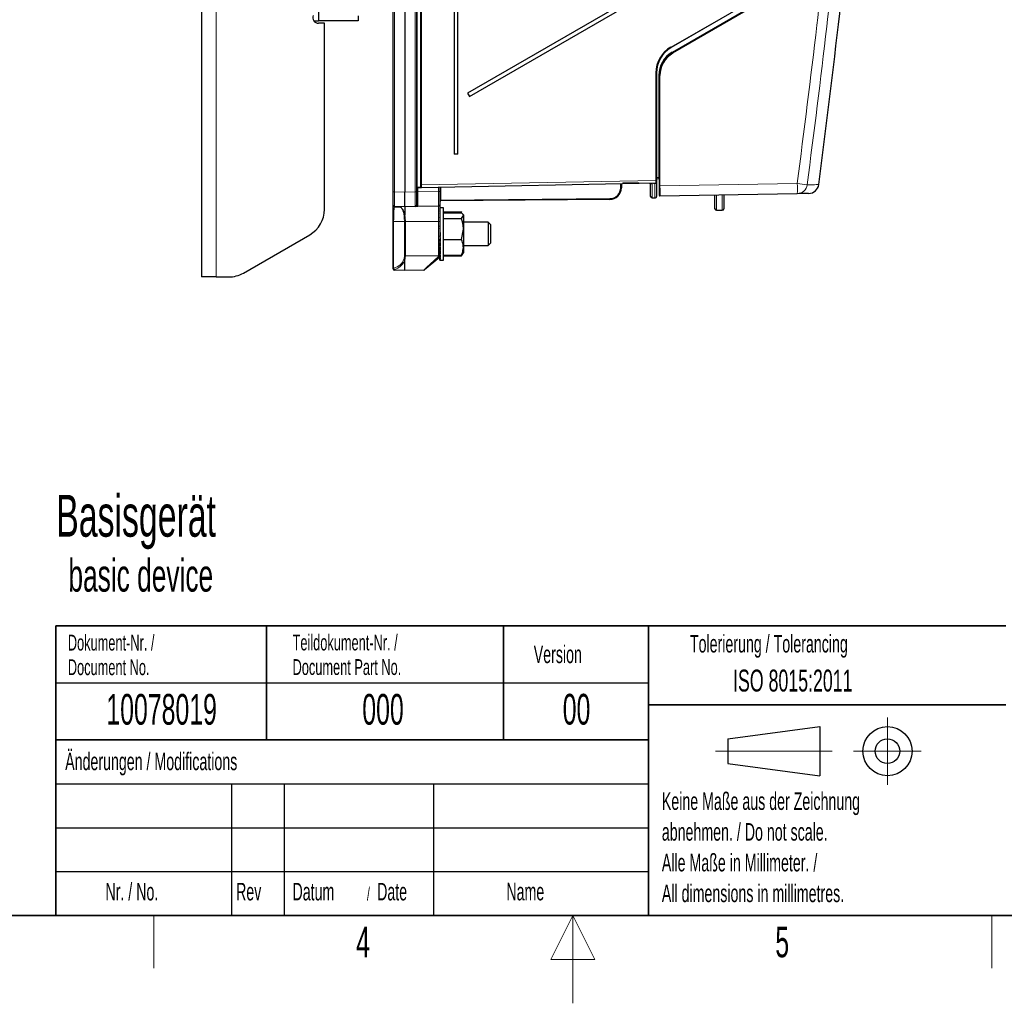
# Model space of a CAD drawing. Header units: millimetres. Extents: x 5 to 418, y 2 to 292.
# Tile 39 of 51: x 154 to 266, y 2 to 114. Entities that reach past the tile are written whole.
import ezdxf

# ---------------------------------------------------------------- set-up
doc = ezdxf.new("R2010")
doc.units = ezdxf.units.MM
doc.layers.add('SLD-0', color=7, linetype='Continuous')
doc.styles.add('SLDTEXTSTYLE0', font='TXT', dxfattribs={"width": 0.605})

msp = doc.modelspace()

# ---------------------------------------------------------------- linework, layer by layer
at = {"color": 7, "linetype": 'Continuous', "lineweight": 25}
for p, q in [((174.695, 259.752), (174.695, 84.752)), ((196.5283, 94.4388), (196.5283, 251.0853)), ((197.8616, 251.0853), (197.8616, 94.4184)), ((199.195, 251.0853), (199.195, 94.4388)), ((199.695, 95.238), (199.695, 250.7511)), ((203.4701, 244.3853), (203.4701, 98.752)), ((203.9109, 98.752), (203.9109, 244.3853)), ((188.0283, 128.4187), (188.0283, 113.9187)), ((233.6536, 122.2305), (205.0108, 105.6936)), ((205.2274, 105.3183), (233.8702, 121.8552)), ((237.5283, 116.2695), (228.195, 110.8809)), ((228.361, 110.2991), (237.6943, 115.6877)), ((192.5283, 114.4856), (192.5283, 113.9187)), ((187.495, 113.9187), (188.0283, 113.9187)), ((192.5283, 113.9187), (188.0283, 113.9187)), ((188.695, 113.652), (188.0283, 113.652)), ((188.695, 92.45), (188.695, 113.652)), ((226.5283, 107.9942), (226.5283, 95.7507)), ((226.8616, 95.1245), (226.8616, 107.7021)), ((205.0108, 105.6936), (205.2274, 105.3183)), ((203.9109, 98.752), (203.4701, 98.752)), ((226.4629, 95.4174), (199.7629, 94.9048)), ((222.5283, 95.3419), (222.5283, 94.9071)), ((226.3587, 95.41), (222.6921, 95.474)), ((226.7961, 95.908), (226.5283, 95.9126)), ((226.5283, 95.7507), (226.5283, 95.4841)), ((226.5283, 95.4841), (226.5283, 93.9123)), ((196.5283, 92.9391), (196.5283, 94.4388)), ((197.8616, 92.752), (197.8616, 94.4184)), ((199.195, 94.4388), (199.195, 92.9391)), ((199.7629, 94.9048), (199.2629, 94.8952)), ((199.695, 94.9827), (199.695, 95.238)), ((199.695, 94.9827), (199.6953, 94.9753)), ((199.7623, 94.9047), (199.7629, 94.9048)), ((201.8616, 94.9451), (201.8616, 94.4854)), ((201.8616, 94.4854), (201.8616, 92.9856)), ((225.8616, 93.9181), (225.8616, 95.2549)), ((226.8616, 94.0247), (226.8616, 95.1245)), ((242.5678, 94.2365), (226.9295, 93.958)), ((244.9985, 95.2718), (244.9996, 95.2718)), ((221.2066, 93.5738), (201.9625, 93.4059)), ((226.0254, 93.7515), (226.3587, 93.7457)), ((233.195, 92.516), (233.195, 94.0696)), ((234.195, 94.0874), (234.195, 92.516)), ((196.5283, 92.9142), (196.5283, 92.9391)), ((196.5283, 91.0853), (196.5283, 92.9142)), ((197.8616, 92.752), (196.6921, 92.7724)), ((196.6921, 92.7468), (196.7034, 92.7468)), ((199.0312, 92.7724), (197.8616, 92.752)), ((197.8616, 92.752), (197.8616, 91.7955)), ((201.6979, 92.819), (199.3587, 92.7781)), ((201.8616, 92.9856), (201.8616, 91.0853)), ((201.8616, 92.6337), (201.8631, 92.6337)), ((201.8616, 92.6337), (201.8616, 92.633)), ((201.8616, 92.633), (201.8617, 92.6214)), ((201.8616, 92.6213), (201.8616, 92.6207)), ((201.8616, 92.6207), (201.9016, 92.6207)), ((201.8616, 92.6207), (201.8624, 92.5059)), ((201.8616, 92.5988), (201.8618, 92.5988)), ((201.8616, 92.5988), (201.8622, 92.5104)), ((201.8616, 92.5955), (201.8619, 92.5574)), ((201.8616, 92.5574), (201.8619, 92.5574)), ((201.8616, 92.5574), (201.8617, 92.5527)), ((201.8616, 92.5526), (201.8619, 92.5091)), ((201.8616, 92.5078), (201.8617, 92.5059)), ((201.8616, 92.5059), (201.9016, 92.5059)), ((201.8616, 92.5059), (201.8632, 92.2815)), ((201.8616, 92.4514), (201.862, 92.4514)), ((201.8616, 92.4514), (201.8628, 92.2924)), ((201.8616, 92.4441), (201.8622, 92.3694)), ((201.8616, 92.3694), (201.8622, 92.3694)), ((201.8616, 92.3694), (201.8617, 92.3612)), ((201.8616, 92.3608), (201.8622, 92.2883)), ((201.8616, 92.2846), (201.8617, 92.2815)), ((201.8616, 92.2815), (201.9016, 92.2815)), ((201.8616, 92.2815), (201.8641, 91.9561)), ((201.8616, 92.1964), (201.8623, 92.1964)), ((201.8616, 92.1964), (201.8634, 91.9763)), ((201.8616, 92.1855), (201.8625, 92.077)), ((201.8616, 92.077), (201.8626, 92.077)), ((201.8616, 92.077), (201.8617, 92.0657)), ((201.8616, 92.0649), (201.8625, 91.9677)), ((201.8814, 92.6353), (201.8697, 92.6353)), ((202.2616, 92.6353), (201.8814, 92.6353)), ((202.2616, 87.5401), (202.2616, 92.6353)), ((202.2616, 92.1539), (204.3348, 92.1539)), ((202.2616, 92.1301), (204.3348, 92.1301)), ((202.2616, 92.0693), (204.3348, 92.0693)), ((204.3536, 92.1182), (204.3348, 92.1539)), ((233.3616, 92.3494), (234.0283, 92.3494)), ((196.5283, 85.7491), (196.5283, 91.0853)), ((201.8616, 91.9603), (201.8617, 91.9561)), ((201.8616, 91.9561), (201.9016, 91.9561)), ((201.8616, 91.9561), (201.8652, 91.5421)), ((201.8616, 91.8436), (201.8626, 91.8436)), ((201.8616, 91.8436), (201.8625, 91.7473)), ((201.8616, 91.8294), (201.8624, 91.7473)), ((201.8635, 91.7473), (201.8616, 91.7473)), ((201.8616, 91.5421), (201.9016, 91.5421)), ((201.8616, 91.5421), (201.8668, 91.0554)), ((201.8616, 91.0853), (201.8616, 87.152)), ((201.8616, 91.0554), (201.9016, 91.0554)), ((201.8616, 91.0554), (201.8676, 90.6377)), ((202.2616, 91.4191), (204.3348, 91.4191)), ((204.3348, 91.4191), (204.5283, 91.7442)), ((204.5283, 91.8187), (204.4743, 91.9123)), ((204.5283, 91.8187), (204.5283, 91.7442)), ((204.5283, 91.7442), (204.5283, 90.2105)), ((207.345, 90.9853), (204.5283, 90.9853)), ((207.6116, 90.7187), (207.345, 90.9853)), ((207.345, 90.9853), (207.345, 89.8663)), ((201.8616, 90.5149), (201.9016, 90.5149)), ((201.8616, 90.5149), (201.8676, 90.258)), ((201.8616, 89.9411), (201.9016, 89.9411)), ((204.3348, 89.0018), (204.5283, 90.2105)), ((204.5283, 90.2105), (204.5283, 88.1183)), ((207.345, 89.8663), (207.345, 88.3187)), ((207.6116, 90.7187), (207.6116, 89.8234)), ((207.6116, 89.8234), (207.6116, 88.5853)), ((179.4685, 85.1986), (187.0283, 89.5633)), ((201.8616, 89.3563), (201.8676, 89.4443)), ((201.8616, 89.3563), (201.9016, 89.3563)), ((201.8616, 88.7828), (201.8676, 89.0416)), ((201.8616, 88.7828), (201.9016, 88.7828)), ((201.8616, 88.2428), (201.8676, 88.6622)), ((201.8676, 89.4443), (201.8956, 89.4443)), ((201.8676, 89.0416), (201.8834, 89.0416)), ((201.8676, 88.6622), (201.8703, 88.6622)), ((202.2616, 89.0018), (204.3348, 89.0018)), ((201.8616, 88.2428), (201.9016, 88.2428)), ((201.8616, 87.7569), (201.8662, 88.1847)), ((201.8616, 87.7569), (201.9016, 87.7569)), ((201.8616, 87.3438), (201.8649, 87.7201)), ((201.8616, 87.5567), (201.8635, 87.5567)), ((201.8616, 87.4746), (201.8624, 87.5567)), ((201.8616, 87.4604), (201.8625, 87.5567)), ((201.8616, 87.348), (201.8635, 87.5567)), ((202.2616, 86.6687), (202.2616, 87.5401)), ((204.5283, 88.3187), (207.345, 88.3187)), ((204.5283, 88.1183), (204.5283, 87.4853)), ((207.345, 88.3187), (207.6116, 88.5853)), ((197.8616, 85.4853), (197.8616, 86.7114)), ((201.8021, 86.9737), (200.1196, 85.5619)), ((201.8616, 87.4746), (201.8618, 87.4746)), ((201.8616, 87.4604), (201.8626, 87.4604)), ((201.8616, 87.348), (201.8617, 87.348)), ((201.8616, 87.3438), (201.9016, 87.3438)), ((201.8616, 87.2392), (201.8625, 87.3363)), ((201.8616, 87.0225), (201.8639, 87.3227)), ((201.8616, 87.0194), (201.8639, 87.3225)), ((201.8616, 87.2392), (201.8633, 87.2392)), ((201.8616, 87.227), (201.8617, 87.2384)), ((201.8616, 87.1186), (201.8625, 87.2315)), ((201.8616, 87.1077), (201.8626, 87.2308)), ((201.8616, 87.227), (201.8625, 87.227)), ((201.8616, 87.152), (201.8616, 87.1014)), ((201.8616, 87.1186), (201.8617, 87.1186)), ((201.8616, 87.1077), (201.8623, 87.1077)), ((201.8616, 87.0225), (201.8617, 87.0225)), ((201.8616, 87.0194), (201.9016, 87.0194)), ((201.8616, 86.9432), (201.8622, 87.0157)), ((201.8616, 86.7962), (201.8631, 87.0092)), ((201.8616, 86.7981), (201.8631, 87.0092)), ((201.8616, 86.9432), (201.8627, 86.9432)), ((201.8616, 86.9346), (201.8617, 86.9429)), ((201.8616, 86.8599), (201.8622, 86.9397)), ((201.8616, 86.8526), (201.8623, 86.9394)), ((201.8616, 86.9346), (201.8622, 86.9346)), ((201.8616, 86.8599), (201.8617, 86.8599)), ((201.8616, 86.8526), (201.862, 86.8526)), ((201.8616, 86.7981), (201.8617, 86.7981)), ((201.8616, 86.7962), (201.9016, 86.7962)), ((201.8616, 86.7514), (201.8619, 86.7949)), ((201.8616, 86.6834), (201.8624, 86.7931)), ((201.8616, 86.6827), (201.8624, 86.793)), ((201.8616, 86.7514), (201.8621, 86.7514)), ((201.8616, 86.7466), (201.8617, 86.7513)), ((201.8616, 86.7085), (201.8619, 86.7504)), ((201.8616, 86.7052), (201.862, 86.7503)), ((201.8616, 86.7466), (201.8619, 86.7466)), ((201.8616, 86.7085), (201.8617, 86.7085)), ((201.8616, 86.7052), (201.8618, 86.7052)), ((201.8616, 86.6827), (201.9016, 86.6827)), ((201.8616, 86.671), (201.8617, 86.6826)), ((201.8616, 86.6703), (201.8616, 86.671)), ((201.8616, 86.671), (201.8733, 86.671)), ((201.8616, 86.6703), (201.8631, 86.6703)), ((201.8697, 86.6687), (201.8814, 86.6687)), ((201.8814, 86.6687), (202.2616, 86.6687)), ((202.2616, 87.2347), (204.3348, 87.2347)), ((202.2616, 87.1739), (204.3348, 87.1739)), ((202.2616, 87.1502), (204.3348, 87.1502)), ((204.4455, 87.4084), (204.3348, 87.2347)), ((204.3348, 87.1739), (204.3601, 87.2744)), ((204.3348, 87.1502), (204.3481, 87.193)), ((204.4206, 87.2988), (204.4743, 87.3918)), ((204.4743, 87.3918), (204.5283, 87.4853)), ((196.5283, 85.6724), (196.5283, 85.7491)), ((197.8616, 85.4853), (196.6921, 85.5058)), ((200.0153, 85.5229), (197.8616, 85.4853)), ((176.3616, 84.752), (174.695, 84.752)), ((176.3616, 84.752), (177.8018, 84.752))]:
    msp.add_line(p, q, dxfattribs=at)
at = {"color": 7, "linetype": 'Continuous', "lineweight": 18}
for p, q in [((176.3616, 259.752), (176.3616, 84.752)), ((196.6921, 251.0853), (196.6921, 94.4388)), ((199.0312, 94.4388), (199.0312, 251.0853)), ((199.6283, 94.9827), (199.6283, 250.752)), ((199.7628, 250.7511), (199.7628, 95.238)), ((199.2616, 120.113), (199.2616, 94.9618)), ((228.1628, 110.9387), (237.4962, 116.3273)), ((228.3226, 110.3502), (237.656, 115.7388)), ((237.7289, 115.63), (228.3955, 110.2414)), ((226.4628, 95.7507), (226.4628, 107.9942)), ((226.4628, 107.9942), (226.5283, 107.9942)), ((226.7938, 107.7021), (226.8616, 107.7021)), ((226.7938, 96.0748), (226.7938, 107.7021)), ((226.8616, 107.7021), (226.9295, 107.7021)), ((226.9295, 107.7021), (226.9295, 95.1245)), ((199.7628, 95.238), (226.4628, 95.7507)), ((226.0254, 95.4149), (226.0254, 93.7515)), ((226.3587, 95.4091), (226.1856, 95.4121)), ((226.3587, 93.7457), (226.3587, 95.4091)), ((226.4628, 95.7507), (226.5283, 95.7507)), ((226.5283, 96.0794), (226.7938, 96.0748)), ((226.7938, 96.0748), (226.8616, 96.0748)), ((226.9295, 95.1245), (242.5678, 95.4029)), ((196.6921, 94.4388), (196.5283, 94.4388)), ((196.6921, 94.4388), (197.8616, 94.4184)), ((197.8616, 94.4184), (199.0312, 94.4388)), ((199.195, 94.4388), (199.0312, 94.4388)), ((199.2616, 94.9618), (199.195, 94.9618)), ((199.195, 94.4446), (199.3587, 94.4446)), ((199.2616, 94.9618), (199.629, 94.9689)), ((199.2616, 94.9618), (199.2629, 94.8952)), ((199.3587, 94.897), (199.3587, 94.4446)), ((199.3587, 94.4446), (201.6979, 94.4854)), ((199.629, 94.9689), (199.6283, 94.9827)), ((199.695, 94.9827), (199.6283, 94.9827)), ((199.6953, 94.9753), (199.629, 94.9689)), ((199.695, 95.238), (199.7628, 95.238)), ((199.763, 94.905), (199.7623, 94.9047)), ((201.6979, 94.4854), (201.6979, 94.9419)), ((201.6979, 94.4854), (201.8616, 94.4854)), ((201.9625, 94.947), (201.9625, 93.5059)), ((222.4292, 94.9071), (222.4292, 95.34)), ((222.5283, 94.9071), (222.4292, 94.9071)), ((226.8616, 95.1245), (226.9295, 95.1245)), ((201.8616, 93.5059), (201.9625, 93.5059)), ((201.9625, 93.5059), (221.2066, 93.6738)), ((233.3616, 94.0726), (233.3616, 92.3494)), ((234.0283, 92.3494), (234.0283, 94.0844)), ((196.6921, 92.7724), (196.6921, 92.7468)), ((201.6979, 91.0853), (201.6979, 92.819)), ((196.5878, 91.0853), (196.5283, 91.0853)), ((197.8139, 91.0853), (196.5878, 91.0853)), ((196.5878, 91.0853), (196.5878, 85.7491)), ((197.8139, 91.0853), (197.9239, 91.0853)), ((197.8139, 87.152), (197.8139, 91.0853)), ((201.6979, 91.0853), (197.9239, 91.0853)), ((197.9239, 91.0853), (197.9239, 87.152)), ((201.6979, 91.0853), (201.8616, 91.0853)), ((201.6979, 87.152), (201.6979, 91.0853)), ((197.8139, 87.152), (197.9239, 87.152)), ((197.9239, 87.152), (201.6979, 87.152)), ((201.6979, 87.0955), (201.6979, 87.152)), ((201.6979, 87.152), (201.8616, 87.152)), ((196.5878, 85.7491), (196.5283, 85.7491)), ((196.6921, 85.5911), (196.6921, 85.5058))]:
    msp.add_line(p, q, dxfattribs=at)
at = {"color": 7, "linetype": 'Continuous', "lineweight": 25, "flags": 128}
msp.add_lwpolyline([(226.4073, 95.4164), (226.3917, 95.4127), (226.3587, 95.41)], dxfattribs=at)
at = {"color": 7, "linetype": 'Continuous', "lineweight": 18, "flags": 128}
for points in [[(226.4108, 95.4164), (226.3917, 95.4118), (226.3587, 95.4091)], [(226.3603, 95.4155), (226.3599, 95.4132), (226.3587, 95.41)]]:
    msp.add_lwpolyline(points, dxfattribs=at)
at = {"color": 7, "linetype": 'Continuous', "lineweight": 25}
for centre, radius, start, end in [((188.0283, 114.3187), 0.6667, 160, 270), ((229.8628, 107.9942), 3.4, 120, 180), ((229.8616, 107.9942), 3.3333, 120, 180), ((229.8602, 107.7022), 2.9986, 119.998298, 180.001702), ((229.8614, 107.7022), 2.9319, 119.998298, 180.001702), ((225.695, 95.2549), 0.1667, 0, 63.540266), ((226.4616, 95.4841), 0.0667, 271.1, 0), ((226.795, 95.8413), 0.0667, 0, 89), ((199.2616, 94.9618), 0.0667, 180, 271.1), ((221.195, 94.9071), 1.3333, 270.5, 0), ((243.8601, 95.4263), 1.1667, 271.02, 352.238779), ((201.9616, 93.5059), 0.1, 180, 270.5), ((226.0283, 93.9181), 0.1667, 180, 269), ((226.3616, 93.9123), 0.1667, 269, 0), ((226.9283, 94.0247), 0.0667, 180, 271.02), ((185.3616, 92.45), 3.3333, 300, 0), ((196.695, 92.9391), 0.1667, 180, 269), ((199.0283, 92.9391), 0.1667, 271, 0), ((201.695, 92.9856), 0.1667, 271, 0), ((233.3616, 92.516), 0.1667, 180, 270), ((234.0283, 92.516), 0.1667, 270, 0), ((201.695, 87.1014), 0.1667, 310, 0), ((196.695, 85.6724), 0.1667, 180, 269), ((200.0124, 85.6896), 0.1667, 271, 310), ((177.8018, 88.0853), 3.3333, 270, 300)]:
    msp.add_arc(centre, radius, start, end, dxfattribs=at)
at = {"color": 7, "linetype": 'Continuous', "lineweight": 18}
for centre, radius, start, end in [((227.2512, 110.3934), 1.0623, 27.32085, 30.885479), ((229.8318, 111.2064), 1.7352, 209.56687, 211.661453), ((227.4552, 109.7183), 1.076, 29.085237, 32.667377), ((223.3107, -50.6381), 147.3052, 82.044243, 82.488293), ((226.1224, 94.8187), 16.4557, 357.972406, 2.034732), ((199.7106, 94.8787), 0.0395, 64.707303, 117.804197), ((199.7616, 94.9717), 0.0667, 239.163538, 271.13854), ((221.1959, 94.9071), 1.2333, 270.5, 0), ((242.5453, 95.3998), 1.1635, 271.111584, 352.570875), ((199.0975, 93.4559), 2.8654, 359.000202, 0.999798), ((218.3416, 93.6238), 2.8654, 359.000202, 0.999798), ((201.7383, 88.2524), 1.1576, 267.999162, 276.11637), ((204.9697, 89.7899), 4.2385, 219.471893, 221.638927), ((196.6906, 85.7534), 0.1623, 181.529429, 270.519217), ((196.7866, 85.7668), 0.1995, 185.092219, 241.726732)]:
    msp.add_arc(centre, radius, start, end, dxfattribs=at)
at = {"color": 7, "linetype": 'Continuous', "lineweight": 25}
for centre, major_axis, ratio, start_param, end_param in [((229.8508, 107.7021), (0, 3.0575), 0.99984154, 0.52346153, 1.57079633), ((201.8816, 89.652), (-0.0402, 2.9833), 0.06705416, 5.9866508, 6.18300035), ((201.8816, 89.652), (-0.0786, 2.9833), 0.06311637, 5.78954199, 5.98589153), ((201.8816, 89.652), (-0.1139, 2.9833), 0.05674406, 5.59268875, 5.78903829), ((201.8816, 89.652), (0.1135, 2.9833), 0.05682856, 0.66764926, 0.68827977), ((201.8816, 89.652), (-0.0002, 2.9833), 0.06839525, 6.18389891, 6.28318011), ((201.8816, 89.652), (-0.1448, 2.9833), 0.04819599, 5.39616703, 5.59251657), ((201.8816, 89.652), (-0.17, 2.9833), 0.0378128, 5.20000137, 5.39635091), ((201.8816, 89.652), (-0.1887, 2.9833), 0.02599983, 5.00416209, 5.20051163), ((201.8816, 89.652), (-0.2002, 2.9833), 0.01320955, 4.80857086, 5.0049204), ((201.8816, 89.652), (-0.204, 2.9833), 0.00007532, 1.47372283, 1.67007238), ((201.8816, 89.652), (-0.1326, 2.0953), 0.02599983, 5.13517183, 5.20051163), ((201.8816, 89.652), (-0.1406, 2.0953), 0.01320955, 4.84993309, 5.0049204), ((201.8816, 89.652), (-0.2001, 2.9833), 0.01335738, 1.66918154, 1.86553108), ((201.8816, 89.652), (-0.1886, 2.9833), 0.0261393, 1.86477498, 2.06112452), ((201.8816, 89.652), (-0.1698, 2.9833), 0.03793859, 2.06061758, 2.25696712), ((201.8816, 89.652), (-0.1445, 2.9833), 0.04830326, 2.25678719, 2.45313673), ((201.8816, 89.652), (-0.1135, 2.9833), 0.05682856, 2.45331288, 2.64966242), ((201.8816, 89.652), (-0.0782, 2.9833), 0.06317471, 2.65016952, 2.84651906), ((201.8816, 89.652), (-0.0398, 2.9833), 0.06708395, 2.84728061, 3.04363015), ((201.8816, 89.652), (0.0002, 2.9833), 0.06839525, 3.04452951, 3.14159785), ((201.8816, 89.652), (0.012, 2.9833), 0.06827724, 3.10218128, 3.14186691)]:
    msp.add_ellipse(centre, major_axis=major_axis, ratio=ratio, start_param=start_param, end_param=end_param, dxfattribs=at)
at = {"color": 7, "linetype": 'Continuous', "lineweight": 18}
for centre, major_axis, ratio, start_param, end_param in [((226.4616, 95.7508), (-0.0013, 0.3334), 0.00358125, 3.14164767, 4.71210009), ((226.795, 96.0747), (-0.0012, 0.1667), 0.00711523, 1.57031176, 3.14141876), ((196.695, 94.4393), (0.0029, 1.6669), 0.00174454, 1.57107351, 3.14156525), ((199.0283, 94.4393), (-0.0029, 1.6669), 0.00174454, 3.14162006, 4.7121118), ((199.3616, 94.4451), (0.0029, 1.667), 0.00174433, 1.57113441, 3.14162615), ((199.7616, 94.9714), (0.1333, 0.0026), 0.5, 4.18878153, 4.71238898), ((199.7616, 95.2381), (-0.0013, 0.3334), 0.00358125, 3.1795805, 4.71210009), ((201.695, 94.4858), (-0.0029, 1.6669), 0.00174454, 3.14162006, 4.7121118), ((226.9283, 95.1249), (-0.0012, 1.1668), 0.00101322, 3.14160966, 4.71209021), ((196.695, 91.0853), (0, 1.6667), 0.06427876, 0, 1.57079633), ((196.064, 87.152), (1.7524, 0), 0.83891806, 5.01595575, 6.01656388), ((195.9896, 87.152), (1.8243, 0), 0.83891806, 6.02730976, 6.28318531)]:
    msp.add_ellipse(centre, major_axis=major_axis, ratio=ratio, start_param=start_param, end_param=end_param, dxfattribs=at)
for points, knots in [([(242.5678, 95.4029), (243.3358, 101.4046), (244.6825, 111.9288), (246.2724, 127.015), (247.5219, 140.6344), (248.5676, 154.2698), (249.4083, 167.8864), (250.0615, 181.4824), (250.3292, 190.5317), (250.463, 195.0563)], [0, 0, 0, 0, 0.18148944, 0.31824855, 0.45500766, 0.59172526, 0.72844286, 0.8642214, 1, 1, 1, 1]), ([(251.6015, 194.9285), (251.4677, 190.4146), (251.2001, 181.3869), (250.5469, 167.8068), (249.7063, 154.1896), (248.6592, 140.5371), (247.4083, 126.9008), (245.8163, 111.7957), (244.468, 101.2585), (243.699, 95.2493)], [0, 0, 0, 0, 0.13542014, 0.27084027, 0.40769242, 0.54454456, 0.68143826, 0.81833195, 1, 1, 1, 1]), ([(225.9758, 95.4081), (225.9688, 95.4057), (225.946, 95.3979), (225.9183, 95.3789), (225.8805, 95.3403), (225.8642, 95.2969), (225.8623, 95.2654), (225.8616, 95.2549)], [0, 0, 0, 0, 0.04664278, 0.15161212, 0.36309656, 0.78757662, 1, 1, 1, 1]), ([(199.6922, 94.9136), (199.6884, 94.9149), (199.6743, 94.9197), (199.6548, 94.9305), (199.6381, 94.9471), (199.631, 94.96), (199.6295, 94.9667), (199.629, 94.9689)], [0, 0, 0, 0, 0.14405296, 0.53098615, 0.77907523, 0.93071992, 1, 1, 1, 1]), ([(199.6961, 94.9124), (199.6959, 94.9125), (199.6946, 94.9129), (199.6933, 94.9133), (199.6922, 94.9136)], [0, 0, 0, 0, 0.17009397, 1, 1, 1, 1]), ([(199.7275, 94.9144), (199.7278, 94.9141), (199.7282, 94.9138), (199.7286, 94.9135), (199.7287, 94.9134)], [0, 0, 0, 0, 0.80836348, 1, 1, 1, 1]), ([(243.699, 95.2493), (244.0112, 95.2547), (244.5047, 95.2633), (244.8533, 95.2693), (245.0034, 95.2719), (244.9997, 95.2718), (244.9985, 95.2718)], [0, 0, 0, 0, 0.40597788, 0.64170208, 0.87752622, 1, 1, 1, 1]), ([(197.8139, 91.0853), (197.8084, 91.264), (197.7973, 91.6216), (197.7121, 92.0984), (197.6195, 92.3819), (197.5613, 92.4983), (197.5486, 92.5238)], [0, 0, 0, 0, 0.300903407, 0.602332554, 0.912940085, 1, 1, 1, 1]), ([(199.195, 92.9391), (199.2049, 92.9032), (199.2245, 92.8326), (199.2965, 92.7865), (199.3403, 92.7782), (199.3568, 92.7781), (199.3584, 92.7781), (199.3587, 92.7781)], [0, 0, 0, 0, 0.39487708, 0.77773287, 0.97829235, 0.99559397, 1, 1, 1, 1]), ([(197.8616, 91.7955), (197.8721, 91.7345), (197.91, 91.5119), (197.9181, 91.2647), (197.9239, 91.0853)], [0, 0, 0, 0, 0.27424407, 1, 1, 1, 1]), ([(197.859, 86.7224), (197.8235, 86.6245), (197.7274, 86.3585), (197.4151, 85.9623), (197.0375, 85.7075), (196.7677, 85.6166), (196.6921, 85.5911)], [0, 0, 0, 0, 0.16106852, 0.43729068, 0.84233856, 1, 1, 1, 1]), ([(197.7545, 86.7647), (197.7574, 86.7631), (197.7712, 86.7558), (197.8046, 86.7404), (197.839, 86.729), (197.859, 86.7224)], [0, 0, 0, 0, 0.10090146, 0.47753837, 1, 1, 1, 1]), ([(197.9239, 87.152), (197.9177, 87.0391), (197.9094, 86.8881), (197.8712, 86.747), (197.8616, 86.7114)], [0, 0, 0, 0, 0.74809215, 1, 1, 1, 1]), ([(200.0153, 85.5229), (200.023, 85.5301), (200.0405, 85.5464), (200.2023, 85.6973), (200.5303, 86.0035), (201.0516, 86.4905), (201.4746, 86.8865), (201.6979, 87.0955)], [0, 0, 0, 0, 0.10981975, 0.24910147, 0.43517488, 0.70177291, 1, 1, 1, 1])]:
    msp.add_open_spline(points, degree=3, knots=knots, dxfattribs=at)
at = {"color": 7, "linetype": 'Continuous', "lineweight": 25}
for points, knots in [([(245.0093, 95.2705), (245.8349, 101.7591), (247.5126, 114.9439), (249.4311, 133.8596), (250.3654, 146.2936), (250.794, 151.9964)], [0, 0, 0, 0, 0.34408145, 0.69916457, 1, 1, 1, 1]), ([(199.6953, 94.9753), (199.6965, 94.9682), (199.699, 94.9533), (199.7083, 94.9337), (199.7181, 94.9212), (199.7255, 94.9158), (199.7275, 94.9144)], [0, 0, 0, 0, 0.23624902, 0.49378398, 0.86823696, 1, 1, 1, 1]), ([(199.7287, 94.9134), (199.7244, 94.9148), (199.7159, 94.9176), (199.7051, 94.9157), (199.6985, 94.9134), (199.697, 94.9128), (199.6961, 94.9124)], [0, 0, 0, 0, 0.43285049, 0.86569222, 0.9240904, 1, 1, 1, 1]), ([(199.7287, 94.9134), (199.7289, 94.9133), (199.7293, 94.9131), (199.73, 94.9127), (199.7304, 94.9125), (199.7306, 94.9124)], [0, 0, 0, 0, 0.372235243, 0.747057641, 1, 1, 1, 1]), ([(199.7623, 94.9047), (199.7621, 94.9047), (199.7616, 94.9047), (199.7592, 94.9048), (199.7554, 94.9048), (199.7522, 94.9057), (199.7508, 94.9062)], [0, 0, 0, 0, 0.087793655, 0.21843196, 0.642649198, 1, 1, 1, 1]), ([(243.864, 94.2595), (243.8658, 94.2596), (243.8707, 94.2597), (243.7187, 94.257), (243.3706, 94.2508), (242.8789, 94.242), (242.5678, 94.2365)], [0, 0, 0, 0, 0.13852534, 0.36998851, 0.60145163, 1, 1, 1, 1]), ([(196.6921, 92.7468), (196.6735, 92.7489), (196.6362, 92.7532), (196.5871, 92.7827), (196.5498, 92.8255), (196.5319, 92.8711), (196.5284, 92.9014), (196.5283, 92.9131), (196.5283, 92.9142)], [0, 0, 0, 0, 0.21534678, 0.43066801, 0.64671102, 0.86414636, 0.98759446, 1, 1, 1, 1]), ([(196.7034, 92.7468), (196.763, 92.7485), (196.8742, 92.7517), (197.021, 92.7525), (197.1362, 92.7499), (197.2245, 92.7431), (197.3366, 92.7214), (197.4388, 92.6636), (197.5107, 92.5721), (197.5486, 92.5238)], [0, 0, 0, 0, 0.14850177, 0.27703924, 0.35651959, 0.42130136, 0.50248677, 0.7371621, 1, 1, 1, 1]), ([(197.5486, 92.5238), (197.5849, 92.4644), (197.6536, 92.3523), (197.7529, 92.1165), (197.8102, 91.9225), (197.8472, 91.8015), (197.853, 91.7872), (197.8548, 91.7835), (197.8558, 91.7818), (197.8566, 91.7806), (197.8573, 91.7798), (197.8579, 91.7793), (197.8583, 91.7791), (197.8587, 91.7791), (197.8591, 91.7792), (197.8595, 91.7794), (197.8601, 91.7803), (197.8613, 91.7841), (197.8616, 91.7894), (197.8616, 91.794), (197.8616, 91.7955)], [0, 0, 0, 0, 0.31069472, 0.58726028, 0.93005433, 0.96626506, 0.97417969, 0.97681762, 0.97865829, 0.97993241, 0.9811485, 0.9817313, 0.98218871, 0.98250256, 0.98281776, 0.98319528, 0.98384146, 0.98587468, 0.99526065, 1, 1, 1, 1]), ([(199.3587, 92.7781), (199.3581, 92.7781), (199.325, 92.7776), (199.2347, 92.776), (199.0855, 92.7734), (199.0499, 92.7728), (199.0312, 92.7724)], [0, 0, 0, 0, 0.00405609, 0.21151873, 0.58511819, 1, 1, 1, 1]), ([(204.5283, 91.7442), (204.5281, 91.7519), (204.5254, 91.8617), (204.4266, 91.9693), (204.3348, 92.0693)], [0, 0, 0, 0, 0.07021477, 1, 1, 1, 1]), ([(204.5283, 90.2105), (204.5281, 90.2391), (204.5254, 90.6473), (204.4266, 91.0472), (204.3348, 91.4191)], [0, 0, 0, 0, 0.07021477, 1, 1, 1, 1]), ([(204.5283, 88.1183), (204.526, 88.1908), (204.5163, 88.4898), (204.413, 88.7812), (204.3348, 89.0018)], [0, 0, 0, 0, 0.24263002, 1, 1, 1, 1]), ([(204.3348, 87.2347), (204.3604, 87.2994), (204.4743, 87.5871), (204.5047, 87.8863), (204.5283, 88.1183)], [0, 0, 0, 0, 0.224701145, 1, 1, 1, 1]), ([(197.8616, 86.7114), (197.8616, 86.7125), (197.8616, 86.7155), (197.8613, 86.719), (197.8602, 86.7214), (197.8596, 86.7221), (197.8591, 86.7223), (197.859, 86.7224)], [0, 0, 0, 0, 0.28260119, 0.75749731, 0.88495329, 0.95078514, 1, 1, 1, 1])]:
    msp.add_open_spline(points, degree=3, knots=knots, dxfattribs=at)
at = {"layer": 'SLD-0', "lineweight": 35}
for p, q in [((158.1167, 45), (225.6167, 45)), ((158.1167, 45), (158.1167, 32)), ((182.1167, 45), (182.1167, 32)), ((209.1167, 45), (209.1167, 32)), ((225.6167, 45), (225.6167, 32)), ((225.6167, 45), (266.3305, 45)), ((225.6167, 45), (225.6167, 36)), ((225.6167, 36), (266.3305, 36)), ((225.6167, 36), (225.6167, 12)), ((158.1167, 32), (158.1167, 12)), ((158.1167, 32), (225.6167, 32)), ((225.6167, 32), (225.6167, 12)), ((26, 12), (408, 12)), ((158.1167, 12), (225.6167, 12)), ((225.6167, 12), (266.3305, 12))]:
    msp.add_line(p, q, dxfattribs=at)
at = {"layer": 'SLD-0'}
for p, q in [((158.1167, 38.5), (225.6167, 38.5)), ((158.1167, 27), (225.6167, 27)), ((178.1167, 27), (178.1167, 12)), ((184.1167, 27), (184.1167, 12)), ((201.1167, 27), (201.1167, 12)), ((158.1167, 22), (225.6167, 22)), ((158.1167, 17), (225.6167, 17))]:
    msp.add_line(p, q, dxfattribs=at)
at = {"layer": 'SLD-0', "lineweight": 18}
for p, q in [((252.8396, 34.5746), (252.8396, 26.8746)), ((233.2396, 30.7246), (246.5396, 30.7246)), ((248.9896, 30.7246), (256.6896, 30.7246)), ((169.25, 6), (169.25, 12)), ((217, 12), (214.5, 7)), ((217, 2), (217, 12)), ((219.5, 7), (217, 12)), ((264.75, 6), (264.75, 12)), ((214.5, 7), (219.5, 7))]:
    msp.add_line(p, q, dxfattribs=at)
at = {"layer": 'SLD-0', "lineweight": 25}
for p, q in [((234.6396, 32.1246), (245.1396, 33.5246)), ((245.1396, 33.5246), (245.1396, 27.9246)), ((158.1167, 32), (225.6167, 32)), ((234.6396, 32.1246), (234.6396, 29.3246)), ((234.6396, 29.3246), (245.1396, 27.9246))]:
    msp.add_line(p, q, dxfattribs=at)
for radius in [2.8, 1.4]:
    msp.add_circle((252.8396, 30.7246), radius, dxfattribs=at)

# ---------------------------------------------------------------- texts
at = {"layer": 'SLD-0', "color": 7, "attachment_point": 1, "style": 'SLDTEXTSTYLE0'}
for s, insert, char_height in [('Basisgerät', (158.1465, 59.9248), 4.7625), ('basic device', (159.5356, 52.6068), 3.704167)]:
    msp.add_mtext(s, dxfattribs=dict(at, insert=insert, char_height=char_height))
at = {"layer": 'SLD-0', "style": 'SLDTEXTSTYLE0'}
for s, insert, char_height, attachment_point in [('Dokument-Nr. /', (159.4707, 43.9891), 1.8, 1), ('Teildokument-Nr. /', (185.0721, 44.0073), 1.8, 1), ('Tolerierung / Tolerancing', (230.3366, 43.9666), 2, 1), ('Version', (212.5452, 42.7601), 2, 1), ('Document No.', (159.4707, 41.1891), 1.8, 1), ('Document Part No.', (185.0721, 41.2073), 1.8, 1), ('ISO 8015:2011', (235.2515, 40.0185), 2.5, 1), ('10078019', (170.1557, 37.243), 3.5, 2), ('000', (195.3767, 37.243), 3.5, 2), ('00', (217.424, 37.2527), 3.5, 2), ('Änderungen / Modifications', (159.1698, 30.5619), 2, 1), ('Keine Maße aus der Zeichnung', (227.1404, 26.0307), 2, 1), ('abnehmen. / Do not scale.', (227.1404, 22.5307), 2, 1), ('Alle Maße in Millimeter. /', (227.1404, 19.0307), 2, 1), ('Nr. / No.', (163.7532, 15.7244), 2, 1), ('Rev', (178.6351, 15.7244), 2, 1), ('Datum', (185.0629, 15.7244), 2, 1), ('Date', (194.7022, 15.7244), 2, 1), ('Name', (209.4275, 15.729), 2, 1), ('/', (193.5459, 15.2243), 1.5, 1), ('All dimensions in millimetres.', (227.1404, 15.5307), 2, 1), ('4', (193.1027, 10.743), 3.5, 2), ('5', (240.8527, 10.743), 3.5, 2)]:
    msp.add_mtext(s, dxfattribs=dict(at, insert=insert, char_height=char_height, attachment_point=attachment_point))

doc.saveas('drawing.dxf')
